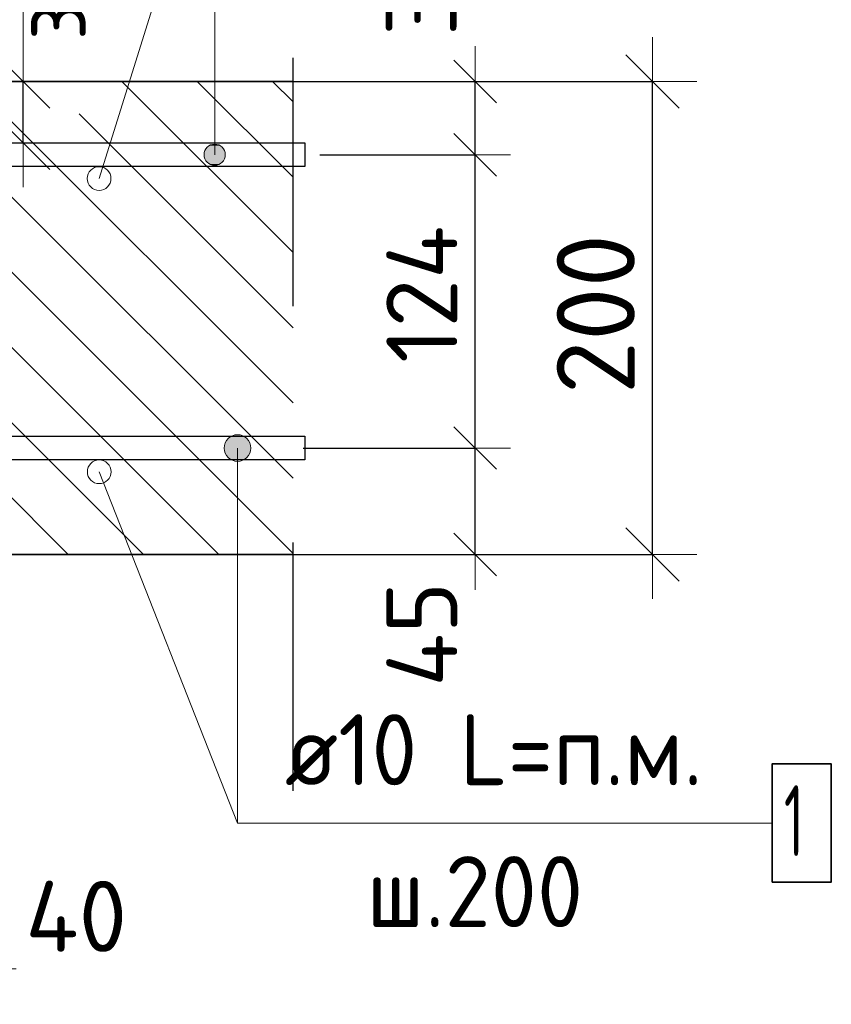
# Model space of a CAD drawing. Header units: metres. Extents: x -38 to 99, y -15 to 21.
# Tile 37 of 48: x 72.542 to 72.885, y 6.288 to 6.704. Entities that reach past the tile are written whole.
import ezdxf

# ---------------------------------------------------------------- set-up
doc = ezdxf.new("R2010")
doc.units = ezdxf.units.M
doc.header["$PDMODE"] = 65
doc.linetypes.add('______4', pattern=[0.135, 0.105, -0.03])
for name, color, linetype, lineweight in [('XR$4$Арм. стержнями верхней зоны', 180, 'Continuous', 35), ('XR$4$Арм. стержнями нижней зоны', 180, 'Continuous', 35), ('XR$4$Арм.стержн. Арматура края', 96, 'Continuous', 35), ('XR$4$Размерная линия (1)', 7, 'Continuous', 13), ('XR$4$Размерная линия_ общее', 7, 'Continuous', 13)]:
    doc.layers.add(name, color=color, linetype=linetype, lineweight=lineweight)
doc.styles.add('ISOCPEUR', font='txt')
doc.dimstyles.new('DIMSTYLE_14', dxfattribs={"dimtxt": 0.033, "dimasz": 0.0375, "dimexe": 0, "dimexo": 0, "dimgap": 0.0165, "dimtad": 2, "dimdec": 0, "dimlfac": 1000, "dimrnd": 1, "dimzin": 12, "dimdsep": 46, "dimtxsty": 'ISOCPEUR', "dimblk1": 'ALL_ML_STRICH', "dimblk2": 'ALL_ML_STRICH', "dimsah": 1, "dimcen": 0, "dimclrd": 7, "dimclre": 256, "dimclrt": 7, "dimadec": 0, "dimazin": 0, "dimtfac": 1, "dimtdec": 0, "dimtix": 1, "dimtmove": 2, "dimatfit": 3, "dimfxl": 0, "dimtzin": 0, "dimlwd": 0, "dimlwe": -3, "dimarcsym": 0})
doc.dimstyles.new('DIMSTYLE_17', dxfattribs={"dimtxt": 0.033, "dimasz": 0.0375, "dimexe": 0, "dimexo": 0, "dimgap": 0.0165, "dimtad": 2, "dimdec": 0, "dimlfac": 1000, "dimrnd": 1, "dimzin": 12, "dimdsep": 46, "dimtxsty": 'ISOCPEUR', "dimblk1": 'ALL_ML_STRICH', "dimblk2": 'ALL_ML_STRICH', "dimsah": 1, "dimcen": 0, "dimclrd": 7, "dimclre": 256, "dimclrt": 7, "dimadec": 0, "dimazin": 0, "dimtfac": 1, "dimtdec": 0, "dimtix": 1, "dimtmove": 2, "dimatfit": 3, "dimfxl": 0, "dimtvp": 1.2, "dimtzin": 0, "dimlwd": 0, "dimlwe": -3, "dimarcsym": 0})
doc.dimstyles.new('DIMSTYLE_18', dxfattribs={"dimtxt": 0.03, "dimasz": 0.03, "dimexe": 0, "dimexo": 0, "dimgap": 0.015, "dimtad": 2, "dimdec": 0, "dimlfac": 1000, "dimrnd": 1, "dimzin": 12, "dimdsep": 46, "dimtxsty": 'ISOCPEUR', "dimblk1": 'ALL_ML_STRICH', "dimblk2": 'ALL_ML_STRICH', "dimsah": 1, "dimcen": 0, "dimclrd": 7, "dimclre": 256, "dimclrt": 7, "dimadec": 0, "dimazin": 0, "dimtfac": 1, "dimtdec": 0, "dimtix": 1, "dimtmove": 2, "dimatfit": 3, "dimfxl": 0, "dimtzin": 0, "dimlwd": 0, "dimlwe": -3, "dimarcsym": 0})
doc.dimstyles.new('DIMSTYLE_20', dxfattribs={"dimtxt": 0.03, "dimasz": 0.03, "dimexe": 0, "dimexo": 0, "dimgap": 0.015, "dimtad": 2, "dimdec": 0, "dimlfac": 1000, "dimrnd": 1, "dimzin": 12, "dimdsep": 46, "dimtxsty": 'ISOCPEUR', "dimblk1": 'ALL_ML_STRICH', "dimblk2": 'ALL_ML_STRICH', "dimsah": 1, "dimcen": 0, "dimclrd": 7, "dimclre": 256, "dimclrt": 7, "dimadec": 0, "dimazin": 0, "dimtfac": 1, "dimtdec": 0, "dimtix": 1, "dimtmove": 2, "dimatfit": 3, "dimfxl": 0, "dimtvp": 1.2, "dimtzin": 0, "dimlwd": 0, "dimlwe": -3, "dimarcsym": 0})

# ---------------------------------------------------------------- blocks, each defined once
blk = doc.blocks.new('ALL_ML_STRICH')
at = {"color": 0, "linetype": 'ByBlock', "lineweight": -2}
for p, q in [((0, -0.5), (0, 0.5)), ((-0.3, -0.3), (0.3, 0.3)), ((-1, 0), (0.5, 0))]:
    blk.add_line(p, q, dxfattribs=at)
blk = doc.blocks.new('*D121')
at = {"layer": 'DEFPOINTS', "color": 7, "linetype": 'Continuous', "lineweight": 13, "transparency": 33554687}
for p in [(72.63764, 6.67826), (72.63764, 6.47826), (72.80919, 6.47826)]:
    blk.add_point(p, dxfattribs=at)
at = {"layer": 'XR$4$Размерная линия_ общее', "color": 253, "linetype": 'Continuous', "lineweight": -2, "true_color": 0xa0a0a0, "transparency": 33554687}
for p, q in [((72.65764, 6.67826), (72.80919, 6.67826)), ((72.65764, 6.47826), (72.80919, 6.47826))]:
    blk.add_line(p, q, dxfattribs=at)
at = {"layer": 'XR$4$Размерная линия_ общее', "color": 7, "linetype": 'Continuous', "lineweight": -2, "transparency": 33554687}
blk.add_line((72.80919, 6.47826), (72.80919, 6.67826), dxfattribs=at)
at = {"layer": 'XR$4$Размерная линия_ общее', "color": 7, "linetype": 'Continuous', "lineweight": 13, "transparency": 33554687, "xscale": 0.0375, "yscale": 0.0375, "zscale": 0.0375}
for p, rotation in [((72.80919, 6.67826), 90), ((72.80919, 6.47826), 270)]:
    blk.add_blockref('ALL_ML_STRICH', p, dxfattribs=dict(at, rotation=rotation))
at = {"layer": 'XR$4$Размерная линия_ общее', "color": 7, "linetype": 'Continuous', "lineweight": 13, "transparency": 33554687, "insert": (72.78519, 6.57991), "char_height": 0.033, "width": 0.099, "attachment_point": 5, "rotation": 90, "style": 'ISOCPEUR'}
blk.add_mtext('\\A1;{200}', dxfattribs=at)
blk = doc.blocks.new('*D125')
at = {"layer": 'DEFPOINTS', "color": 7, "linetype": 'Continuous', "lineweight": 13, "transparency": 33554687}
for p in [(72.4853, 6.41826), (72.52526, 6.37826), (72.4853, 6.30302)]:
    blk.add_point(p, dxfattribs=at)
at = {"layer": 'XR$4$Размерная линия (1)', "color": 9, "linetype": 'Continuous', "lineweight": -2, "true_color": 0xc7c7c7, "transparency": 33554687}
for p, q in [((72.4853, 6.39826), (72.4853, 6.30302)), ((72.52526, 6.35826), (72.52526, 6.30302))]:
    blk.add_line(p, q, dxfattribs=at)
at = {"layer": 'XR$4$Размерная линия (1)', "color": 7, "linetype": 'Continuous', "lineweight": -2, "transparency": 33554687}
blk.add_line((72.4853, 6.30302), (72.52526, 6.30302), dxfattribs=at)
at = {"layer": 'XR$4$Размерная линия (1)', "color": 7, "linetype": 'Continuous', "lineweight": 13, "transparency": 33554687, "xscale": 0.03, "yscale": 0.03, "zscale": 0.03, "rotation": 180}
blk.add_blockref('ALL_ML_STRICH', (72.4853, 6.30302), dxfattribs=at)
at = {"layer": 'XR$4$Размерная линия (1)', "color": 7, "linetype": 'Continuous', "lineweight": 13, "transparency": 33554687, "xscale": 0.03, "yscale": 0.03, "zscale": 0.03}
blk.add_blockref('ALL_ML_STRICH', (72.52526, 6.30302), dxfattribs=at)
at = {"layer": 'XR$4$Размерная линия (1)', "color": 7, "linetype": 'Continuous', "lineweight": 13, "transparency": 33554687, "insert": (72.5656, 6.32522), "char_height": 0.03, "width": 0.06, "attachment_point": 5, "style": 'ISOCPEUR'}
blk.add_mtext('\\A1;{40}', dxfattribs=at)
blk = doc.blocks.new('*D192')
at = {"layer": 'DEFPOINTS', "color": 7, "linetype": 'Continuous', "lineweight": 13, "transparency": 33554687}
for p in [(72.50314, 6.67826), (72.50314, 6.65226), (72.54312, 6.65226)]:
    blk.add_point(p, dxfattribs=at)
at = {"layer": 'XR$4$Размерная линия_ общее', "color": 253, "linetype": 'Continuous', "lineweight": -2, "true_color": 0xa0a0a0, "transparency": 33554687}
for p, q in [((72.52314, 6.67826), (72.54312, 6.67826)), ((72.52314, 6.65226), (72.54312, 6.65226))]:
    blk.add_line(p, q, dxfattribs=at)
at = {"layer": 'XR$4$Размерная линия_ общее', "color": 7, "linetype": 'Continuous', "lineweight": -2, "transparency": 33554687}
blk.add_line((72.54312, 6.65226), (72.54312, 6.67826), dxfattribs=at)
at = {"layer": 'XR$4$Размерная линия_ общее', "color": 7, "linetype": 'Continuous', "lineweight": 13, "transparency": 33554687, "xscale": 0.0375, "yscale": 0.0375, "zscale": 0.0375}
for p, rotation in [((72.54312, 6.67826), 90), ((72.54312, 6.65226), 270)]:
    blk.add_blockref('ALL_ML_STRICH', p, dxfattribs=dict(at, rotation=rotation))
at = {"layer": 'XR$4$Размерная линия_ общее', "color": 7, "linetype": 'Continuous', "lineweight": 13, "transparency": 33554687, "insert": (72.54266, 6.69562), "char_height": 0.027, "width": 0.00135, "attachment_point": 1, "rotation": 90, "line_spacing_factor": 0.60241, "style": 'ISOCPEUR'}
blk.add_mtext('з.с.', dxfattribs=at)
at = {"layer": 'XR$4$Размерная линия_ общее', "color": 7, "linetype": 'Continuous', "lineweight": 13, "transparency": 33554687, "insert": (72.51912, 6.71598), "char_height": 0.033, "width": 0.066, "attachment_point": 5, "rotation": 90, "style": 'ISOCPEUR'}
blk.add_mtext('\\A1;{26}', dxfattribs=at)
blk = doc.blocks.new('*D253')
at = {"layer": 'DEFPOINTS', "color": 7, "linetype": 'Continuous', "lineweight": 13, "transparency": 33554687}
for p in [(72.64153, 6.52326), (72.65438, 6.47826), (72.73419, 6.47826)]:
    blk.add_point(p, dxfattribs=at)
at = {"layer": 'XR$4$Размерная линия (1)', "color": 9, "linetype": 'Continuous', "lineweight": -2, "true_color": 0xc7c7c7, "transparency": 33554687}
for p, q in [((72.66153, 6.52326), (72.73419, 6.52326)), ((72.67438, 6.47826), (72.73419, 6.47826))]:
    blk.add_line(p, q, dxfattribs=at)
at = {"layer": 'XR$4$Размерная линия (1)', "color": 7, "linetype": 'Continuous', "lineweight": -2, "transparency": 33554687}
blk.add_line((72.73419, 6.47826), (72.73419, 6.52326), dxfattribs=at)
at = {"layer": 'XR$4$Размерная линия (1)', "color": 7, "linetype": 'Continuous', "lineweight": 13, "transparency": 33554687, "xscale": 0.03, "yscale": 0.03, "zscale": 0.03}
for p, rotation in [((72.73419, 6.52326), 90), ((72.73419, 6.47826), 270)]:
    blk.add_blockref('ALL_ML_STRICH', p, dxfattribs=dict(at, rotation=rotation))
at = {"layer": 'XR$4$Размерная линия (1)', "color": 7, "linetype": 'Continuous', "lineweight": 13, "transparency": 33554687, "insert": (72.71168, 6.4445), "char_height": 0.03, "width": 0.06, "attachment_point": 5, "rotation": 90, "style": 'ISOCPEUR'}
blk.add_mtext('\\A1;{45}', dxfattribs=at)
blk = doc.blocks.new('*D254')
at = {"layer": 'DEFPOINTS', "color": 7, "linetype": 'Continuous', "lineweight": 13, "transparency": 33554687}
for p in [(72.64855, 6.64726), (72.64153, 6.52326), (72.73419, 6.52326)]:
    blk.add_point(p, dxfattribs=at)
at = {"layer": 'XR$4$Размерная линия (1)', "color": 9, "linetype": 'Continuous', "lineweight": -2, "true_color": 0xc7c7c7, "transparency": 33554687}
for p, q in [((72.66855, 6.64726), (72.73419, 6.64726)), ((72.66153, 6.52326), (72.73419, 6.52326))]:
    blk.add_line(p, q, dxfattribs=at)
at = {"layer": 'XR$4$Размерная линия (1)', "color": 7, "linetype": 'Continuous', "lineweight": -2, "transparency": 33554687}
blk.add_line((72.73419, 6.52326), (72.73419, 6.64726), dxfattribs=at)
at = {"layer": 'XR$4$Размерная линия (1)', "color": 7, "linetype": 'Continuous', "lineweight": 13, "transparency": 33554687, "xscale": 0.03, "yscale": 0.03, "zscale": 0.03}
for p, rotation in [((72.73419, 6.64726), 90), ((72.73419, 6.52326), 270)]:
    blk.add_blockref('ALL_ML_STRICH', p, dxfattribs=dict(at, rotation=rotation))
at = {"layer": 'XR$4$Размерная линия (1)', "color": 7, "linetype": 'Continuous', "lineweight": 13, "transparency": 33554687, "insert": (72.71169, 6.58826), "char_height": 0.03, "width": 0.09, "attachment_point": 5, "rotation": 90, "style": 'ISOCPEUR'}
blk.add_mtext('\\A1;{124}', dxfattribs=at)
blk = doc.blocks.new('*D255')
at = {"layer": 'DEFPOINTS', "color": 7, "linetype": 'Continuous', "lineweight": 13, "transparency": 33554687}
for p in [(72.63068, 6.67826), (72.64855, 6.64726), (72.73419, 6.64726)]:
    blk.add_point(p, dxfattribs=at)
at = {"layer": 'XR$4$Размерная линия (1)', "color": 9, "linetype": 'Continuous', "lineweight": -2, "true_color": 0xc7c7c7, "transparency": 33554687}
for p, q in [((72.65068, 6.67826), (72.73419, 6.67826)), ((72.66855, 6.64726), (72.73419, 6.64726))]:
    blk.add_line(p, q, dxfattribs=at)
at = {"layer": 'XR$4$Размерная линия (1)', "color": 7, "linetype": 'Continuous', "lineweight": -2, "transparency": 33554687}
blk.add_line((72.73419, 6.64726), (72.73419, 6.67826), dxfattribs=at)
at = {"layer": 'XR$4$Размерная линия (1)', "color": 7, "linetype": 'Continuous', "lineweight": 13, "transparency": 33554687, "xscale": 0.03, "yscale": 0.03, "zscale": 0.03}
for p, rotation in [((72.73419, 6.67826), 90), ((72.73419, 6.64726), 270)]:
    blk.add_blockref('ALL_ML_STRICH', p, dxfattribs=dict(at, rotation=rotation))
at = {"layer": 'XR$4$Размерная линия (1)', "color": 7, "linetype": 'Continuous', "lineweight": 13, "transparency": 33554687, "insert": (72.71145, 6.71555), "char_height": 0.03, "width": 0.06, "attachment_point": 5, "rotation": 90, "style": 'ISOCPEUR'}
blk.add_mtext('\\A1;{31}', dxfattribs=at)

msp = doc.modelspace()

# ---------------------------------------------------------------- hatches: boundary and pattern name
at = {"linetype": 'Continuous', "lineweight": 25, "transparency": 33554687}
h = msp.add_hatch(dxfattribs=at)
h.set_pattern_fill('__________540', scale=0.015, style=0, pattern_type=2)
h.set_pattern_definition([(135, (0, 0), (-0.031819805, -0.031819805), [0.4, -0.05, 0, -0.05]), (135, (-0.01591, -0.01591), (-0.031819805, -0.031819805), [0.8, -0.1, 0.1, -0.1])])
h.paths.add_polyline_path([(72.52526, 6.67826), (72.52526, 6.47826), (72.65723, 6.47826), (72.65723, 6.67826)], flags=0)
at = {"layer": 'XR$4$Арм. стержнями верхней зоны', "linetype": 'Continuous', "lineweight": 13, "transparency": 33554687}
for points in [[(72.62798, 6.64951), (72.62024, 6.64951), (72.61961, 6.64726)], [(72.62798, 6.64951), (72.61961, 6.64726), (72.6286, 6.64726)], [(72.62636, 6.65113), (72.62186, 6.65113), (72.62024, 6.64951)], [(72.62636, 6.65113), (72.62024, 6.64951), (72.62798, 6.64951)], [(72.62186, 6.65113), (72.62636, 6.65113), (72.62411, 6.65176)], [(72.6286, 6.64726), (72.61961, 6.64726), (72.62024, 6.64501)], [(72.6286, 6.64726), (72.62024, 6.64501), (72.62798, 6.64501)], [(72.62798, 6.64501), (72.62024, 6.64501), (72.62186, 6.64339)], [(72.62798, 6.64501), (72.62186, 6.64339), (72.62636, 6.64339)], [(72.62636, 6.64339), (72.62186, 6.64339), (72.62411, 6.64276)]]:
    msp.add_hatch(color=7, dxfattribs=at).paths.add_polyline_path(points)
at = {"layer": 'XR$4$Арм. стержнями нижней зоны', "linetype": 'Continuous', "lineweight": 13, "transparency": 33554687}
for points in [[(72.63096, 6.5281), (72.63658, 6.5281), (72.63377, 6.52888)], [(72.62815, 6.52326), (72.6394, 6.52326), (72.63861, 6.52607)], [(72.62815, 6.52326), (72.63861, 6.52607), (72.62893, 6.52607)], [(72.62893, 6.52607), (72.63861, 6.52607), (72.63658, 6.5281)], [(72.62893, 6.52607), (72.63658, 6.5281), (72.63096, 6.5281)], [(72.62893, 6.52045), (72.6394, 6.52326), (72.62815, 6.52326)], [(72.62893, 6.52045), (72.63861, 6.52045), (72.6394, 6.52326)], [(72.63096, 6.51842), (72.63861, 6.52045), (72.62893, 6.52045)], [(72.63096, 6.51842), (72.63658, 6.51842), (72.63861, 6.52045)], [(72.63658, 6.51842), (72.63096, 6.51842), (72.63377, 6.51763)]]:
    msp.add_hatch(color=7, dxfattribs=at).paths.add_polyline_path(points)

# ---------------------------------------------------------------- linework, layer by layer
at = {"color": 7, "linetype": 'Continuous', "lineweight": 13, "transparency": 33554687}
for p, q in [((72.57526, 6.63721), (72.62411, 6.79343)), ((72.54312, 6.67826), (72.54312, 6.73826)), ((72.5753, 6.51321), (72.63377, 6.36468))]:
    msp.add_line(p, q, dxfattribs=at)
at = {"color": 7, "linetype": '______4', "lineweight": 25, "transparency": 33554687}
msp.add_line((72.65723, 6.37826), (72.65723, 6.77826), dxfattribs=at)
at = {"color": 7, "linetype": 'Continuous', "lineweight": 35, "transparency": 33554687}
for p, q in [((72.65723, 6.67826), (72.52526, 6.67826)), ((72.52526, 6.47826), (72.65723, 6.47826))]:
    msp.add_line(p, q, dxfattribs=at)
at = {"color": 7, "linetype": 'Continuous', "lineweight": 13, "transparency": 33554687}
for centre in [(72.57526, 6.63721), (72.5753, 6.51321)]:
    msp.add_circle(centre, 0.005, dxfattribs=at)
at = {"layer": 'XR$4$Арм. стержнями верхней зоны', "color": 7, "linetype": 'Continuous', "lineweight": 13, "transparency": 33554687}
for p, q in [((72.62411, 6.79343), (72.62411, 6.64726)), ((72.62411, 6.65176), (72.62411, 6.65176)), ((72.61961, 6.64726), (72.61961, 6.64726)), ((72.6286, 6.64726), (72.6286, 6.64726)), ((72.62411, 6.64276), (72.62411, 6.64276))]:
    msp.add_line(p, q, dxfattribs=at)
at = {"layer": 'XR$4$Арм. стержнями верхней зоны', "color": 4, "linetype": 'Continuous', "lineweight": 25, "transparency": 33554687}
msp.add_lwpolyline([(72.30026, 6.65226), (72.66223, 6.65226), (72.66223, 6.64226), (72.30026, 6.64226), (72.30026, 6.65226)], dxfattribs=at)
at = {"layer": 'XR$4$Арм. стержнями верхней зоны', "color": 7, "linetype": 'Continuous', "lineweight": 13, "transparency": 33554687}
msp.add_circle((72.62411, 6.64726), 0.0045, dxfattribs=at)
at = {"layer": 'XR$4$Арм. стержнями нижней зоны', "color": 7, "linetype": 'Continuous', "lineweight": 13, "transparency": 33554687}
for p, q in [((72.63377, 6.52888), (72.63377, 6.52888)), ((72.62815, 6.52326), (72.62815, 6.52326)), ((72.63377, 6.36468), (72.63377, 6.52326)), ((72.6394, 6.52326), (72.6394, 6.52326)), ((72.63377, 6.51763), (72.63377, 6.51763)), ((72.63377, 6.36468), (72.85977, 6.36468))]:
    msp.add_line(p, q, dxfattribs=at)
at = {"layer": 'XR$4$Арм. стержнями нижней зоны', "color": 4, "linetype": 'Continuous', "lineweight": 25, "transparency": 33554687}
msp.add_lwpolyline([(72.30026, 6.52826), (72.66223, 6.52826), (72.66223, 6.51826), (72.30026, 6.51826), (72.30026, 6.52826)], dxfattribs=at)
at = {"layer": 'XR$4$Арм. стержнями нижней зоны', "color": 7, "linetype": 'Continuous', "lineweight": 35, "transparency": 33554687}
msp.add_lwpolyline([(72.85977, 6.33968), (72.88477, 6.33968), (72.88477, 6.38968), (72.85977, 6.38968), (72.85977, 6.33968)], dxfattribs=at)
at = {"layer": 'XR$4$Арм. стержнями нижней зоны', "color": 7, "linetype": 'Continuous', "lineweight": 13, "transparency": 33554687}
msp.add_circle((72.63377, 6.52326), 0.00563, dxfattribs=at)
at = {"layer": 'XR$4$Арм.стержн. Арматура края', "color": 4, "linetype": 'Continuous', "lineweight": 25, "transparency": 33554687}
for points in [[(72.33355, 6.65226), (72.66223, 6.65226), (72.66223, 6.64226)], [(72.66223, 6.64226), (72.33425, 6.64226)], [(72.33425, 6.52826), (72.66223, 6.52826), (72.66223, 6.51826), (72.33355, 6.51826)]]:
    msp.add_lwpolyline(points, dxfattribs=at)

# ---------------------------------------------------------------- texts
at = {"layer": 'XR$4$Арм. стержнями нижней зоны', "color": 7, "linetype": 'Continuous', "lineweight": 25, "transparency": 33554687, "char_height": 0.03, "attachment_point": 7, "style": 'ISOCPEUR'}
for s, insert, width in [('\\W0.94;ø10 L=п.м.', (72.65377, 6.38068), 0.1999832), ('\\W0.56;1', (72.86477, 6.35068), 0.0233333), ('\\W0.95;ш.200 ', (72.68827, 6.32068), 0.1311997)]:
    msp.add_mtext(s, dxfattribs=dict(at, insert=insert, width=width))

# ---------------------------------------------------------------- dimensions: what is measured, and where the dimension line sits
at = {"layer": 'XR$4$Размерная линия (1)', "color": 7, "linetype": 'Continuous', "lineweight": 13, "transparency": 33554687}
for base, p1, p2, dimstyle, picture, middle in [((72.73419, 6.67826), (72.66855, 6.64726), (72.65068, 6.67826), 'DIMSTYLE_20', '*D255', (72.71145, 6.71555)), ((72.73419, 6.64726), (72.66153, 6.52326), (72.66855, 6.64726), 'DIMSTYLE_18', '*D254', (72.71169, 6.58826)), ((72.73419, 6.52326), (72.67438, 6.47826), (72.66153, 6.52326), 'DIMSTYLE_20', '*D253', (72.71168, 6.4445))]:
    dim = msp.add_linear_dim(base=base, p1=p1, p2=p2, angle=90, dimstyle=dimstyle, override={"dimpost": '<>', "dimclrd": 7, "dimclre": 9, "dimclrt": 7, "dimlwd": 0, "dimlwe": 65533}, dxfattribs=at)
    dim.commit()
    dim.dimension.update_dxf_attribs({"geometry": picture, "text_midpoint": middle, "dimtype": 160})
dim = msp.add_linear_dim(base=(72.52526, 6.30302), p1=(72.4853, 6.39826), p2=(72.52526, 6.35826), dimstyle='DIMSTYLE_20', override={"dimpost": '<>', "dimclrd": 7, "dimclre": 9, "dimclrt": 7, "dimlwd": 0, "dimlwe": 65533}, dxfattribs=at)
dim.commit()
dim.dimension.update_dxf_attribs({"geometry": '*D125', "text_midpoint": (72.5656, 6.32522), "dimtype": 160})
at = {"layer": 'XR$4$Размерная линия_ общее', "color": 7, "linetype": 'Continuous', "lineweight": 13, "transparency": 33554687}
dim = msp.add_linear_dim(base=(72.54312, 6.67826), p1=(72.52314, 6.65226), p2=(72.52314, 6.67826), angle=90, text='<>\\Xз.с.', dimstyle='DIMSTYLE_17', override={"dimpost": '<>', "dimclrd": 7, "dimclre": 253, "dimclrt": 7, "dimlwd": 0, "dimlwe": 65533}, dxfattribs=at)
dim.commit()
dim.dimension.update_dxf_attribs({"geometry": '*D192', "text_midpoint": (72.51912, 6.71598), "dimtype": 160})
dim = msp.add_linear_dim(base=(72.80919, 6.67826), p1=(72.65764, 6.47826), p2=(72.65764, 6.67826), angle=90, dimstyle='DIMSTYLE_14', override={"dimpost": '<>', "dimclrd": 7, "dimclre": 253, "dimclrt": 7, "dimlwd": 0, "dimlwe": 65533}, dxfattribs=at)
dim.commit()
dim.dimension.update_dxf_attribs({"geometry": '*D121', "text_midpoint": (72.78519, 6.57991), "dimtype": 160})

doc.saveas('drawing.dxf')
